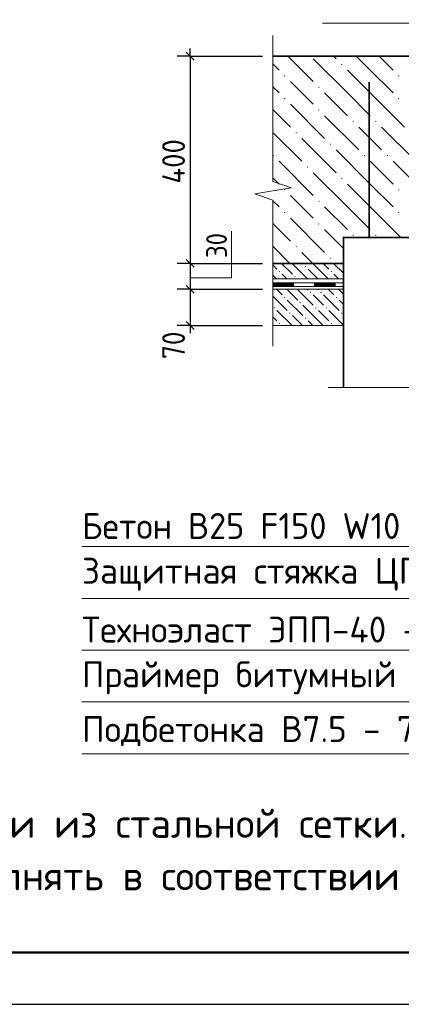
# Model space of a CAD drawing. Header units: millimetres. Extents: x 0 to 42000, y 0 to 29700.
# Tile 3 of 18: x 11550 to 15233, y 0 to 9503. Entities that reach past the tile are written whole.
import ezdxf

# ---------------------------------------------------------------- set-up
doc = ezdxf.new("R2010")
doc.units = ezdxf.units.MM
for name, color, linetype, lineweight in [('Standard', 7, 'Continuous', 25), ('Позиционная метка номер позиции', 7, 'Continuous', 13), ('Примечания_1', 7, 'Continuous', 13), ('Текст_ общее', 7, 'Continuous', 25)]:
    doc.layers.add(name, color=color, linetype=linetype, lineweight=lineweight)
doc.layers.add('Размерная выноска', color=7, linetype='Continuous')
doc.styles.add('ISOCPEUR', font='txt')

msp = doc.modelspace()

# ---------------------------------------------------------------- hatches: boundary and pattern name
at = {"layer": 'Standard', "linetype": 'Continuous', "lineweight": 13, "transparency": 33554687}
for points in [[(14658.3, 9065.4), (14651.8, 9071.9), (14658.3, 9078.4), (14664.8, 9071.9)], [(14108.3, 8955.4), (14101.8, 8961.9), (14108.3, 8968.4), (14114.8, 8961.9)], [(15208.3, 8955.4), (15201.8, 8961.9), (15208.3, 8968.4), (15214.8, 8961.9)], [(14438.3, 8845.4), (14431.8, 8851.9), (14438.3, 8858.4), (14444.8, 8851.9)], [(14108.3, 8735.4), (14101.8, 8741.9), (14108.3, 8748.4), (14114.8, 8741.9)], [(15208.3, 8735.4), (15201.8, 8741.9), (15208.3, 8748.4), (15214.8, 8741.9)], [(14438.3, 8625.4), (14431.8, 8631.9), (14438.3, 8638.4), (14444.8, 8631.9)], [(14768.3, 8515.4), (14761.8, 8521.9), (14768.3, 8528.4), (14774.8, 8521.9)], [(14988.3, 8515.4), (14981.8, 8521.9), (14988.3, 8528.4), (14994.8, 8521.9)], [(14218.3, 8405.4), (14211.8, 8411.9), (14218.3, 8418.4), (14224.8, 8411.9)], [(14548.3, 8295.4), (14541.8, 8301.9), (14548.3, 8308.4), (14554.8, 8301.9)], [(13998.3, 8185.4), (13994.2, 8189.5), (13994.2, 8194.3), (13998.3, 8198.4), (14004.8, 8191.9)], [(14878.3, 8185.4), (14871.8, 8191.9), (14878.3, 8198.4), (14884.8, 8191.9)], [(15098.3, 8185.4), (15091.8, 8191.9), (15098.3, 8198.4), (15104.8, 8191.9)], [(14328.3, 8075.4), (14321.8, 8081.9), (14328.3, 8088.4), (14334.8, 8081.9)], [(14658.3, 7965.4), (14651.8, 7971.9), (14658.3, 7978.4), (14664.8, 7971.9)], [(14108.3, 7855.4), (14101.8, 7861.9), (14108.3, 7868.4), (14114.8, 7861.9)], [(15208.3, 7855.4), (15201.8, 7861.9), (15208.3, 7868.4), (15214.8, 7861.9)], [(14438.3, 7745.4), (14431.8, 7751.9), (14438.3, 7758.4), (14444.8, 7751.9)], [(14108.3, 7635.4), (14101.8, 7641.9), (14108.3, 7648.4), (14114.8, 7641.9)], [(15208.3, 7635.4), (15201.8, 7641.9), (15208.3, 7648.4), (15214.8, 7641.9)], [(14438.3, 7525.4), (14431.8, 7531.9), (14438.3, 7538.4), (14444.8, 7531.9)], [(14768.3, 7415.4), (14761.8, 7421.9), (14768.3, 7428.4), (14774.8, 7421.9)], [(14988.3, 7415.4), (14981.8, 7421.9), (14988.3, 7428.4), (14994.8, 7421.9)], [(14218.3, 7305.4), (14211.8, 7311.9), (14218.3, 7318.4), (14224.8, 7311.9)], [(14308.3, 7115.4), (14301.8, 7121.9), (14308.3, 7128.4), (14314.8, 7121.9)], [(14548.3, 7195.4), (14541.8, 7201.9), (14548.3, 7208.4), (14554.8, 7201.9)], [(14058.3, 7065.4), (14051.8, 7071.9), (14058.3, 7078.4), (14064.8, 7071.9)], [(14558.3, 7065.4), (14551.8, 7071.9), (14558.3, 7078.4), (14564.8, 7071.9)], [(14208.3, 7015.4), (14201.8, 7021.9), (14208.3, 7028.4), (14214.8, 7021.9)], [(14358.3, 6865.4), (14351.8, 6871.9), (14358.3, 6878.4), (14364.8, 6871.9)], [(14458.3, 6865.4), (14451.8, 6871.9), (14458.3, 6878.4), (14464.8, 6871.9)], [(14108.3, 6815.4), (14101.8, 6821.9), (14108.3, 6828.4), (14114.8, 6821.9)], [(14258.3, 6765.4), (14251.8, 6771.9), (14258.3, 6778.4), (14264.8, 6771.9)], [(14608.3, 6815.4), (14601.8, 6821.9), (14608.3, 6828.4), (14614.8, 6821.9)], [(14008.3, 6715.4), (14001.8, 6721.9), (14008.3, 6728.4), (14014.8, 6721.9)], [(14158.3, 6665.4), (14151.8, 6671.9), (14158.3, 6678.4), (14164.8, 6671.9)], [(14408.3, 6715.4), (14401.8, 6721.9), (14408.3, 6728.4), (14414.8, 6721.9)], [(14508.3, 6715.4), (14501.8, 6721.9), (14508.3, 6728.4), (14514.8, 6721.9)], [(14658.3, 6665.4), (14651.8, 6671.9), (14658.3, 6678.4), (14664.8, 6671.9)], [(14058.3, 6565.4), (14051.8, 6571.9), (14058.3, 6578.4), (14064.8, 6571.9)], [(14308.3, 6615.4), (14301.8, 6621.9), (14308.3, 6628.4), (14314.8, 6621.9)], [(14558.3, 6565.4), (14551.8, 6571.9), (14558.3, 6578.4), (14564.8, 6571.9)]]:
    msp.add_hatch(color=7, dxfattribs=at).paths.add_polyline_path(points, flags=16)

# ---------------------------------------------------------------- linework, layer by layer
at = {"layer": 'Standard', "color": 7, "linetype": 'Continuous', "lineweight": -3, "transparency": 33554687}
for p, q in [((13195.6, 9151.8), (13195.6, 9226.8)), ((13195.6, 7151.8), (13195.6, 6901.8)), ((13195.6, 6901.8), (13195.6, 6551.8)), ((13195.6, 6551.8), (13195.6, 6476.8))]:
    msp.add_line(p, q, dxfattribs=at)
at = {"layer": 'Standard', "color": 251, "linetype": 'Continuous', "lineweight": -3, "true_color": 0x656565, "transparency": 33554687}
for p, q in [((13195.6, 9151.8), (13070.6, 9151.8)), ((13195.6, 9151.8), (13320.6, 9151.8)), ((13195.6, 9151.8), (13894.2, 9151.8)), ((13195.6, 7151.8), (13070.6, 7151.8)), ((13195.6, 7151.8), (13320.6, 7151.8)), ((13195.6, 7151.8), (13894.2, 7151.8)), ((13195.6, 6901.8), (13070.6, 6901.8)), ((13195.6, 6901.8), (13320.6, 6901.8)), ((13195.6, 6901.8), (13894.2, 6901.8)), ((13195.6, 6551.8), (13070.6, 6551.8)), ((13195.6, 6551.8), (13320.6, 6551.8)), ((13195.6, 6551.8), (13894.2, 6551.8))]:
    msp.add_line(p, q, dxfattribs=at)
at = {"layer": 'Standard', "color": 7, "linetype": 'Continuous', "lineweight": 25, "transparency": 33554687}
for p, q in [((13158.1, 9189.3), (13233.1, 9114.3)), ((13158.1, 7189.3), (13233.1, 7114.3)), ((13158.1, 6939.3), (13233.1, 6864.3)), ((13158.1, 6589.3), (13233.1, 6514.3))]:
    msp.add_line(p, q, dxfattribs=at)
at = {"layer": 'Standard', "color": 7, "linetype": 'Continuous', "lineweight": 35, "transparency": 33554687}
for p, q in [((13994.2, 9151.8), (20944.2, 9151.8)), ((14924.6, 7401.8), (14924.6, 8901.8)), ((13994.2, 7151.8), (14674.6, 7151.8))]:
    msp.add_line(p, q, dxfattribs=at)
at = {"layer": 'Standard', "color": 253, "linetype": 'Continuous', "lineweight": 13, "true_color": 0xababab, "transparency": 33554687}
for p, q in [((14138.4, 9151.8), (14383.3, 8906.9)), ((14713.3, 8796.9), (14383.3, 9126.9)), ((14578.4, 9151.8), (14603.3, 9126.9)), ((14933.3, 9016.9), (14798.4, 9151.8)), ((15018.4, 9151.8), (15153.3, 9016.9)), ((13994.2, 9076), (14053.3, 9016.9)), ((14713.3, 9016.9), (14933.3, 8796.9)), ((14933.3, 9016.9), (15153.3, 8796.9)), ((13994.2, 8856), (14053.3, 8796.9)), ((14273.3, 8796.9), (14163.3, 8906.9)), ((14383.3, 8686.9), (14273.3, 8796.9)), ((14493.3, 8796.9), (14713.3, 8576.9)), ((14713.3, 8796.9), (14933.3, 8576.9)), ((14933.3, 8796.9), (15263.3, 8466.9)), ((14163.3, 8686.9), (14493.3, 8356.9)), ((13994.2, 8636), (14163.3, 8466.9)), ((14493.3, 8576.9), (14823.3, 8246.9)), ((14933.3, 8356.9), (14823.3, 8466.9)), ((15043.3, 8466.9), (15373.3, 8136.9)), ((13994.2, 8416), (14273.3, 8136.9)), ((14273.3, 8356.9), (14603.3, 8026.9)), ((15043.3, 8246.9), (14933.3, 8356.9)), ((14933.3, 7916.9), (14603.3, 8246.9)), ((14053.3, 8136.9), (14383.3, 7806.9)), ((14933.3, 8136.9), (15153.3, 7916.9)), ((15153.3, 8136.9), (15483.3, 7806.9)), ((14713.3, 7696.9), (14383.3, 8026.9)), ((13994.2, 7976), (14053.3, 7916.9)), ((14713.3, 7916.9), (14933.3, 7696.9)), ((14933.3, 7916.9), (15153.3, 7696.9)), ((14273.3, 7696.9), (14163.3, 7806.9)), ((13994.2, 7756), (14053.3, 7696.9)), ((14383.3, 7586.9), (14273.3, 7696.9)), ((14493.3, 7696.9), (14713.3, 7476.9)), ((14713.3, 7696.9), (14933.3, 7476.9)), ((14933.3, 7696.9), (15228.4, 7401.8)), ((13994.2, 7536), (14163.3, 7366.9)), ((14163.3, 7586.9), (14493.3, 7256.9)), ((14493.3, 7476.9), (14674.6, 7295.6)), ((13994.2, 7316), (14158.4, 7151.8)), ((14273.3, 7256.9), (14378.4, 7151.8)), ((13994.2, 7136), (14033.3, 7096.9)), ((14078.4, 7151.8), (14183.3, 7046.9)), ((14328.4, 7001.8), (14183.3, 7146.9)), ((14278.4, 7151.8), (14283.3, 7146.9)), ((14433.3, 7096.9), (14378.4, 7151.8)), ((14478.4, 7151.8), (14533.3, 7096.9)), ((14578.4, 7151.8), (14674.6, 7055.6)), ((13994.2, 7036), (14028.4, 7001.8)), ((14128.4, 7001.8), (14083.3, 7046.9)), ((14333.3, 7096.9), (14428.4, 7001.8)), ((14433.3, 7096.9), (14528.4, 7001.8)), ((14628.4, 7001.8), (14583.3, 7046.9)), ((14028.4, 6901.8), (14083.3, 6846.9)), ((14128.4, 6901.8), (14233.3, 6796.9)), ((14233.3, 6896.9), (14383.3, 6746.9)), ((14328.4, 6901.8), (14333.3, 6896.9)), ((14433.3, 6796.9), (14383.3, 6846.9)), ((14428.4, 6901.8), (14433.3, 6896.9)), ((14483.3, 6846.9), (14633.3, 6696.9)), ((14528.4, 6901.8), (14583.3, 6846.9)), ((14628.4, 6901.8), (14674.6, 6855.6)), ((13994.2, 6836), (14133.3, 6696.9)), ((14133.3, 6796.9), (14283.3, 6646.9)), ((14483.3, 6746.9), (14433.3, 6796.9)), ((14633.3, 6796.9), (14674.6, 6755.6)), ((14033.3, 6696.9), (14178.4, 6551.8)), ((14433.3, 6596.9), (14283.3, 6746.9)), ((14433.3, 6696.9), (14533.3, 6596.9)), ((14533.3, 6696.9), (14674.6, 6555.6)), ((13994.2, 6636), (14033.3, 6596.9)), ((14278.4, 6551.8), (14183.3, 6646.9)), ((14333.3, 6596.9), (14378.4, 6551.8)), ((14433.3, 6596.9), (14478.4, 6551.8))]:
    msp.add_line(p, q, dxfattribs=at)
at = {"layer": 'Standard', "color": 7, "linetype": 'Continuous', "lineweight": 13, "transparency": 33554687}
for p, q in [((14674.6, 7001.8), (13994.2, 7001.8)), ((14674.6, 6901.8), (13994.2, 6901.8)), ((14674.6, 6551.8), (13994.2, 6551.8))]:
    msp.add_line(p, q, dxfattribs=at)
at = {"layer": 'Standard', "color": 7, "linetype": 'Continuous', "lineweight": 18, "transparency": 33554687}
for p, q in [((13994.2, 6964.3), (14394.2, 6964.3)), ((13994.2, 6964.3), (13994.2, 6926.8)), ((13994.2, 6956.8), (14194.2, 6956.8)), ((13994.2, 6949.3), (14194.2, 6949.3)), ((13994.2, 6941.8), (14194.2, 6941.8)), ((14194.2, 6964.3), (14194.2, 6926.8)), ((14394.2, 6964.3), (14674.6, 6964.3)), ((14394.2, 6964.3), (14394.2, 6926.8)), ((14394.2, 6964.3), (14394.2, 6926.8)), ((14394.2, 6956.8), (14594.2, 6956.8)), ((14394.2, 6949.3), (14594.2, 6949.3)), ((14394.2, 6941.8), (14594.2, 6941.8)), ((14594.2, 6964.3), (14594.2, 6926.8)), ((13994.2, 6934.3), (14194.2, 6934.3)), ((13994.2, 6926.8), (14394.2, 6926.8)), ((14394.2, 6934.3), (14594.2, 6934.3)), ((14394.2, 6926.8), (14674.6, 6926.8))]:
    msp.add_line(p, q, dxfattribs=at)
at = {"layer": 'Standard', "color": 7, "linetype": 'Continuous', "lineweight": 25, "transparency": 33554687}
msp.add_lwpolyline([(0, 0), (42000, 0), (42000, 29700), (0, 29700), (0, 0)], close=True, dxfattribs=at)
at = {"layer": 'Standard', "color": 7, "linetype": 'Continuous', "lineweight": 50, "transparency": 33554687}
msp.add_lwpolyline([(2000, 29200), (41500, 29200), (41500, 500), (2000, 500), (2000, 29200)], close=True, dxfattribs=at)
at = {"layer": 'Standard', "color": 7, "linetype": 'Continuous', "lineweight": 13, "transparency": 33554687}
msp.add_lwpolyline([(41500, 29200), (2000, 29200), (2000, 500), (41500, 500), (41500, 29200)], dxfattribs=at)
at = {"layer": 'Standard', "color": 7, "linetype": 'Continuous', "lineweight": -3, "transparency": 33554687}
msp.add_lwpolyline([(13195.6, 9151.8), (13195.6, 7840.3), (13195.6, 7840.3), (13195.6, 7742.5), (13195.6, 7742.5), (13195.6, 7151.8)], dxfattribs=at)
at = {"layer": 'Standard', "color": 7, "linetype": 'Continuous', "lineweight": 35, "transparency": 33554687}
msp.add_lwpolyline([(14674.6, 5951.8), (14674.6, 7401.8), (16174.6, 7401.8), (16174.6, 5951.8)], dxfattribs=at)
at = {"layer": 'Позиционная метка номер позиции', "color": 7, "linetype": 'Continuous', "lineweight": 13, "transparency": 33554687}
for p, q in [((18216.1, 4417.9), (12150.8, 4417.9)), ((18216.1, 3917.9), (12150.8, 3917.9)), ((18216.1, 3417.9), (12150.8, 3417.9)), ((18216.1, 2917.9), (12150.8, 2917.9)), ((18216.1, 2417.9), (12150.8, 2417.9))]:
    msp.add_line(p, q, dxfattribs=at)
msp.add_lwpolyline([(17450.6, 8839.3), (16821.3, 9468.7), (14473, 9468.7)], dxfattribs=at)
at = {"layer": 'Примечания_1', "color": 7, "linetype": 'Continuous', "lineweight": 13, "transparency": 33554687}
for p, q in [((13994.2, 9351.8), (13994.2, 7941.8)), ((13994.2, 7941.8), (14169.2, 7881.8)), ((14169.2, 7881.8), (13819.2, 7821.8)), ((13819.2, 7821.8), (13994.2, 7761.8)), ((13994.2, 7761.8), (13994.2, 6351.8)), ((13994.2, 6351.8), (13994.2, 6351.8)), ((14526.6, 5951.8), (15372.6, 5951.8))]:
    msp.add_line(p, q, dxfattribs=at)
at = {"layer": 'Размерная выноска', "color": 7, "linetype": 'Continuous', "lineweight": 13, "transparency": 33554687}
msp.add_lwpolyline([(13195.6, 7012.9), (13595.6, 7012.9), (13595.6, 7462.9)], dxfattribs=at)

# ---------------------------------------------------------------- texts
at = {"layer": 'Standard', "color": 7, "linetype": 'Continuous', "lineweight": 25, "transparency": 33554687, "char_height": 220, "attachment_point": 7, "rotation": 90, "style": 'ISOCPEUR'}
for s, insert, width in [('\\W0.92;400', (13145.5, 7920.8), 584.438), ('\\W0.87;70', (13145.5, 6228.3), 403.924)]:
    msp.add_mtext(s, dxfattribs=dict(at, insert=insert, width=width))
at = {"layer": 'Standard', "color": 7, "linetype": 'Continuous', "lineweight": 18, "transparency": 33554687, "insert": (13550.3, 7202.9), "char_height": 200, "width": 367.202, "attachment_point": 7, "rotation": 90, "style": 'ISOCPEUR'}
msp.add_mtext('\\W0.87;30', dxfattribs=at)
at = {"layer": 'Standard', "color": 7, "linetype": 'Continuous', "lineweight": 13, "transparency": 33554687, "insert": (3000, 1886.7), "char_height": 280, "width": 17994.9, "attachment_point": 1, "line_spacing_factor": 1.084337}
msp.add_mtext('\\A1;{\\fISOCPEUR|i0|b0;\\H279.999995;\\W1.000000;\\C7;1. Рабочие швы формировать с помощью отсечки из стальной сетки. В швах предусмотреть}\\P{\\fISOCPEUR|i0|b0;\\H279.999995;\\W1.000000;\\C7;шпонки согласно указаний проекта. Швы выполнять в соответствии с указаниями СП 70.13330.2012.}\\P', dxfattribs=at)
at = {"layer": 'Текст_ общее', "color": 7, "linetype": 'Continuous', "lineweight": 25, "transparency": 33554687, "char_height": 250, "attachment_point": 7, "style": 'ISOCPEUR'}
for s, insert, width in [('\\W0.97;Бетон В25 F150 W10 - 400мм', (12150.8, 4491.8), 4718.854), ('\\W0.99;Защитная стяжка ЦПС - 30мм', (12150.8, 3991.8), 4984.294), ('\\W0.99;Техноэласт ЭПП-40 - 2 слоя', (12150.8, 3491.8), 4721.456), ('\\W0.98;Праймер битумный', (12150.8, 2991.8), 3071.124), ('\\W0.99;Подбетонка В7.5 - 70мм', (12150.8, 2491.8), 3971.193)]:
    msp.add_mtext(s, dxfattribs=dict(at, insert=insert, width=width))

doc.saveas('drawing.dxf')
